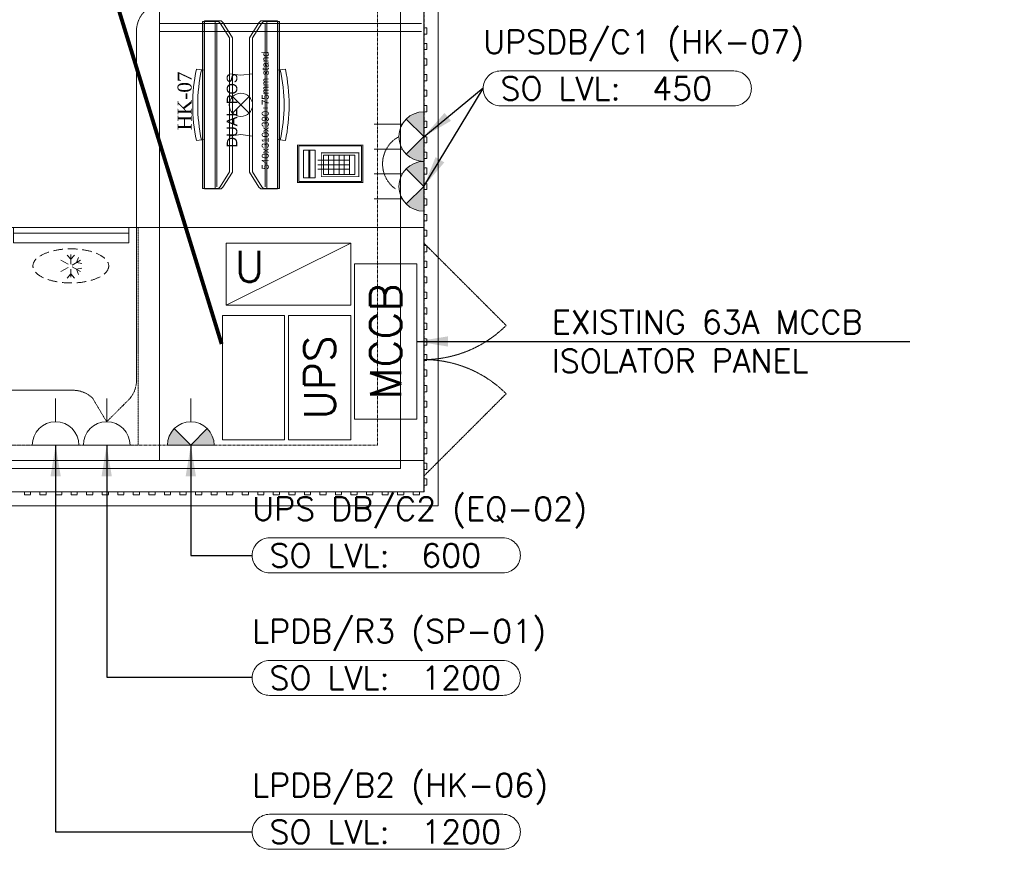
# Model space of a CAD drawing. Header units: millimetres. Extents: x -383850 to 4979, y -12450 to 6984.
# Tile 5 of 7: x 1798 to 4963, y -1149 to 1518. Entities that reach past the tile are written whole.
import ezdxf
from ezdxf.enums import TextEntityAlignment as Align

# ---------------------------------------------------------------- set-up
doc = ezdxf.new("R2010")
doc.units = ezdxf.units.MM
doc.header["$MEASUREMENT"] = 0
for name, pattern in [('FP & RCP XERF$0$( Hidden )', [0.375, 0.25, -0.125]), ('FP & RCP XERF$0$DASHED2', [9.525, 6.35, -3.175]), ('FP & RCP XERF$0$HIDDEN', [0.375, 0.25, -0.125]), ('FP & RCP XERF$0$LEVEL-F-OVERALL LAYOUT$0$Dash 1_5mm', [3, 1.5, -1.5]), ('HIDDENX2', [0.75, 0.5, -0.25]), ('PHANTOM', [63.5, 31.75, -6.35, 6.35, -6.35, 6.35, -6.35])]:
    doc.linetypes.add(name, pattern=pattern)
doc.layers.get('0').update_dxf_attribs({"lineweight": 5})
doc.layers.add('ELEC-SO-LVL-TAG', color=7, linetype='Continuous')
for name, color, linetype, lineweight, true_color in [('FP & RCP XERF$0$1-HATCHWALL-PROPOSED', 9, 'Continuous', 0, 0x808080), ('FP & RCP XERF$0$A-BULKHEAD', 9, 'FP & RCP XERF$0$HIDDEN', 0, 0x808080), ('FP & RCP XERF$0$A-COUNTER', 9, 'Continuous', 0, 0x808080), ('FP & RCP XERF$0$A-DB', 9, 'Continuous', 0, 0x808080), ('FP & RCP XERF$0$A-EQUIPMENT', 9, 'Continuous', 0, 0x808080), ('FP & RCP XERF$0$A-EQUIPMENTSS', 9, 'Continuous', 0, 0x808080), ('FP & RCP XERF$0$A-STONE', 9, 'Continuous', 0, 0x808080), ('FP & RCP XERF$0$CKD - Kit Text', 9, 'Continuous', 0, 0x808080), ('FP & RCP XERF$0$Equipment', 9, 'Continuous', 0, 0x808080), ('FP & RCP XERF$0$EXISTING', 9, 'Continuous', 0, 0x808080), ('FP & RCP XERF$0$IQ_200_3D', 9, 'Continuous', 0, 0x808080), ('FP & RCP XERF$0$New1-furn', 9, 'Continuous', 0, 0x808080), ('FP & RCP XERF$0$PARTITION', 9, 'Continuous', 0, 0x808080), ('M-MEP-ELPR-CABLE', 7, 'PHANTOM', 20, 0xb914eb), ('M-MEP-ELPR-CKT', 7, 'HIDDENX2', 20, 0x7d0000), ('M-MEP-ELPR-EQUIP', 6, 'Continuous', 20, 0xff00ff), ('M-MEP-ELPR-SOCKET', 5, 'Continuous', 20, 0x0000ff)]:
    doc.layers.add(name, color=color, linetype=linetype, lineweight=lineweight, true_color=true_color)
for name, color, linetype, lineweight in [('M-MEP-ELCT-TEXT', 7, 'Continuous', 20), ('M-MEP-ELPR-TEXT', 7, 'Continuous', 20), ('M-MEP-GEN', 7, 'Continuous', 20)]:
    doc.layers.add(name, color=color, linetype=linetype, lineweight=lineweight)
doc.styles.add('FP & RCP XERF$0$style12', font='BOOKOSI.TTF')
doc.styles.add('Oswald Light', font='txt')
doc.styles.add('ROMANS-100', font='romans.shx')
doc.styles.get("Standard").update_dxf_attribs({"font": 'romans.shx'})
doc.dimstyles.new('MDS-50', dxfattribs={"dimtxt": 100, "dimasz": 100, "dimexe": 50, "dimexo": 50, "dimgap": 25, "dimtad": 1, "dimdec": 0, "dimtxsty": 'Oswald Light', "dimcen": 0, "dimdle": 1.5875, "dimazin": 0, "dimtfac": 1, "dimtdec": 0, "dimtix": 1, "dimtmove": 0, "dimatfit": 0, "dimfxl": 1, "dimfrac": 2, "dimtolj": 1, "dimarcsym": 0})

# ---------------------------------------------------------------- blocks, each defined once
blk = doc.blocks.new('FP & RCP XERF$0$double pos')
at = {"layer": 'FP & RCP XERF$0$A-EQUIPMENT', "color": 0, "linetype": 'ByBlock', "lineweight": -2, "extrusion": (5.31911e-15, -0.120337, 0.992733)}
for p, q in [((426650.7, 76186.8, -9164.8), (426113.4, 76186.8, -9164.8)), ((426267.3, 76206.9, -65.2), (426270.4, 76181.2, -65.2)), ((426496.9, 76206.9, -65.2), (426493.7, 76181.1, -65.2)), ((426112.1, 76127.7, -3.2), (426112.1, 76181.2, 3.2)), ((426112.1, 76181.2, 3.2), (426652.1, 76181.2, 3.2)), ((426652.1, 76181.2, 3.2), (426652.1, 76127.7, -3.2)), ((426118, 76121.8, -4), (426112.1, 76127.7, -3.2)), ((426650.7, 76147, -9230.1), (426113.4, 76147, -9230.1)), ((426166.4, 76091.6, -7.6), (426118, 76121.8, -4)), ((426645.2, 76141.6, -9230.1), (426118.9, 76141.6, -9230.1)), ((426646.1, 76121.7, -4), (426597.8, 76091.6, -7.6)), ((426652.1, 76127.7, -3.2), (426646.1, 76121.7, -4)), ((426597.8, 76091.6, -7.6), (426166.4, 76091.6, -7.6)), ((426281.8, 76101.5), (426286.5, 76064.2)), ((426482.3, 76101.5), (426477.7, 76064.2)), ((426175.9, 75716.3), (426175.9, 75817)), ((426189.8, 75716.5), (426189.8, 75817.2)), ((426204.9, 75716.5), (426204.9, 75817.2))]:
    blk.add_line(p, q, dxfattribs=at)
at = {"layer": 'FP & RCP XERF$0$A-EQUIPMENT', "color": 0, "linetype": 'ByBlock', "lineweight": -2, "extrusion": (5.31911e-15, 0.120337, 0.992733)}
for p, q in [((426281.8, 76026.8), (426286.5, 76064.2)), ((426482.3, 76026.8), (426477.7, 76064.2)), ((426166.4, 76036.7, -7.6), (426118, 76006.5, -4)), ((426597.8, 76036.7, -7.6), (426166.4, 76036.7, -7.6)), ((426646.1, 76006.6, -4), (426597.8, 76036.7, -7.6)), ((426118, 76006.5, -4), (426112.1, 76000.6, -3.2)), ((426112.1, 76000.6, -3.2), (426112.1, 75947.1, 3.2)), ((426652.1, 76000.6, -3.2), (426646.1, 76006.6, -4)), ((426652.1, 75947.1, 3.2), (426652.1, 76000.6, -3.2)), ((426650.7, 75981.3, -9230.1), (426113.4, 75981.3, -9230.1)), ((426645.2, 75986.7, -9230.1), (426118.9, 75986.7, -9230.1)), ((426112.1, 75947.1, 3.2), (426652.1, 75947.1, 3.2)), ((426650.7, 75941.5, -9164.8), (426113.4, 75941.5, -9164.8)), ((426267.3, 75921.4, -65.2), (426270.4, 75947.1, -65.2)), ((426496.9, 75921.4, -65.2), (426493.7, 75947.2, -65.2))]:
    blk.add_line(p, q, dxfattribs=at)
at = {"layer": 'FP & RCP XERF$0$A-EQUIPMENT', "color": 0, "linetype": 'ByBlock', "lineweight": -2, "extrusion": (5.31911e-15, -0.120337, 0.992733), "elevation": -9232.2}
blk.add_lwpolyline([(426113.4, 75574.7), (426113.4, 75626.6), (426650.7, 75626.6), (426650.7, 75574.6), (426645.2, 75569.2), (426597.4, 75539.1), (426166.7, 75539.1), (426118.9, 75569.2)], close=True, dxfattribs=at)
at = {"layer": 'FP & RCP XERF$0$A-EQUIPMENT', "color": 0, "linetype": 'ByBlock', "lineweight": -2, "extrusion": (5.31911e-15, 0.120337, 0.992733), "elevation": 9074.5}
blk.add_lwpolyline([(-426113.4, -75448.1), (-426113.4, -75396.2), (-426650.7, -75396.2), (-426650.7, -75448.2), (-426645.2, -75453.6), (-426597.4, -75483.7), (-426166.7, -75483.7), (-426118.9, -75453.6)], close=True, dxfattribs=at)
at = {"layer": 'FP & RCP XERF$0$A-EQUIPMENT', "color": 0, "linetype": 'ByBlock', "lineweight": -2, "extrusion": (5.31911e-15, -0.120337, 0.992733), "const_width": 2.73}
for points in [[(426132.6, 76437.6), (426132.6, 76226.4), (426253.1, 76226.4), (426253.1, 76437.6)], [(426151.6, 76360.8), (426151.6, 76239.3), (426228, 76239.3), (426228, 76360.8)]]:
    blk.add_lwpolyline(points, close=True, dxfattribs=at)
at = {"layer": 'FP & RCP XERF$0$A-EQUIPMENT', "color": 0, "linetype": 'ByBlock', "lineweight": -2, "ltscale": 5, "extrusion": (5.31911e-15, -0.120337, 0.992733)}
blk.add_lwpolyline([(426135.8, 76230.1), (426135.8, 76433.9), (426250, 76433.9), (426250, 76230.1)], close=True, dxfattribs=at)
at = {"layer": 'FP & RCP XERF$0$A-EQUIPMENT', "color": 0, "linetype": 'ByBlock', "lineweight": -2, "extrusion": (5.31911e-15, -0.120337, 0.992733)}
for points in [[(426147.5, 76418.4), (426147.5, 76400.8), (426236.7, 76400.8), (426236.7, 76418.4)], [(426147.5, 76418.4), (426147.5, 76380.4), (426236.7, 76380.4), (426236.7, 76418.4)], [(426147.5, 76397.9), (426147.5, 76380.4), (426236.7, 76380.4), (426236.7, 76397.9)], [(426158.6, 76353.8), (426158.6, 76252.4), (426221, 76252.4), (426221, 76353.8)], [(426221, 76353.8), (426221, 76336.9), (426158.6, 76336.9), (426158.6, 76353.8)], [(426221, 76336.9), (426221, 76320), (426158.6, 76320), (426158.6, 76336.9)], [(426221, 76320), (426221, 76303.1), (426158.6, 76303.1), (426158.6, 76320)], [(426221, 76303.1), (426221, 76286.2), (426158.6, 76286.2), (426158.6, 76303.1)], [(426221, 76286.2), (426221, 76269.3), (426158.6, 76269.3), (426158.6, 76286.2)], [(426221, 76269.3), (426221, 76252.4), (426158.6, 76252.4), (426158.6, 76269.3)]]:
    blk.add_lwpolyline(points, close=True, dxfattribs=at)
for radius, start, end in [(542, 77.7656, 102.2276), (525.6, 77.6026, 102.3907)]:
    blk.add_arc((426382, 75123.3, -9172), radius, start, end, dxfattribs=at)
at = {"layer": 'FP & RCP XERF$0$A-EQUIPMENT', "color": 0, "linetype": 'ByBlock', "lineweight": -2, "extrusion": (5.31911e-15, 0.120337, 0.992733)}
for radius, start, end in [(525.6, 77.6093, 102.3974), (542, 77.7724, 102.2344)]:
    blk.add_arc((-426382, -75899.5, 9134.7), radius, start, end, dxfattribs=at)
at = {"layer": 'FP & RCP XERF$0$A-STONE', "color": 0, "lineweight": -2}
for p, q in [((426408.6, 76037.6), (426355.6, 76090.7)), ((426408.6, 76090.7), (426355.6, 76037.6))]:
    blk.add_line(p, q, dxfattribs=at)
blk.add_circle((426382.1, 76064.2), 37.5, dxfattribs=at)
blk = doc.blocks.new('FP & RCP XERF$0$ZNS-MC-BASEREFUNIT')
at = {"layer": 'FP & RCP XERF$0$IQ_200_3D', "color": 0, "lineweight": -2}
for points in [[(0, 70, 155), (0, 70, 600), (304, 70, 600), (304, 70, 155)], [(0, 70, 600), (0, 30, 600), (304, 30, 600), (304, 70, 600)], [(0, 30, 155), (0, 70, 155), (304, 70, 155), (304, 30, 155)], [(304, 30, 500), (0, 30, 500), (0, 45, 500), (304, 45, 500)], [(0, 45, 500), (0, 45, 585), (304, 45, 585), (304, 45, 500)], [(0, 30, 585), (0, 45, 585), (304, 45, 585), (304, 30, 585)], [(0, 30, 500), (0, 30, 155), (304, 30, 155), (304, 30, 500)], [(304, 30, 600), (0, 30, 600), (0, 30, 585), (304, 30, 585)]]:
    blk.add_3dface(points, dxfattribs=at)
for points, invisible_edges in [([(0, 45, 585), (0, 70, 600), (0, 70, 155), (0, 45, 500)], 5), ([(0, 45, 500), (0, 30, 500), (0, 30, 155), (0, 70, 155)], 8), ([(0, 70, 600), (0, 45, 585), (0, 30, 585), (0, 30, 600)], 1), ([(304, 45, 585), (304, 70, 600), (304, 70, 155), (304, 45, 500)], 5), ([(304, 45, 500), (304, 30, 500), (304, 30, 155), (304, 70, 155)], 8), ([(304, 70, 600), (304, 45, 585), (304, 30, 585), (304, 30, 600)], 1)]:
    blk.add_3dface(points, dxfattribs=dict(at, invisible_edges=invisible_edges))
blk = doc.blocks.new('FP & RCP XERF$0$G$C8E7D7D8F')
at = {"layer": 'FP & RCP XERF$0$Equipment', "color": 0, "linetype": 'FP & RCP XERF$0$HIDDEN', "lineweight": -2, "ltscale": 125}
for p, q in [((198.4, 239.7, -213.9), (192.6, 256.4, -213.9)), ((216.8, 254.4, -213.9), (205.2, 267.7, -213.9)), ((216.8, 254.4, -213.9), (228.5, 267.7, -213.9)), ((216.8, 192.2, -213.9), (216.8, 265.4, -213.9)), ((198.4, 239.7, -213.9), (181, 236.3, -213.9)), ((185.2, 210.5, -213.9), (248.5, 247.1, -213.9)), ((185.2, 247.1, -213.9), (248.5, 210.5, -213.9)), ((198.4, 218.1, -213.9), (181, 221.5, -213.9)), ((198.4, 218.1, -213.9), (192.6, 201.4, -213.9)), ((216.8, 207.4, -213.9), (205.2, 194.1, -213.9)), ((216.8, 207.4, -213.9), (228.5, 194.1, -213.9))]:
    blk.add_line(p, q, dxfattribs=at)
at = {"layer": 'FP & RCP XERF$0$Equipment', "color": 0, "linetype": 'FP & RCP XERF$0$HIDDEN', "lineweight": -2, "ltscale": 0.6}
for p, q in [((449.6, 101.2), (444.5, 103.1)), ((448, 104.7), (446.2, 99.6)), ((1330.9, 101.3), (1336, 103.2)), ((1332.5, 104.8), (1334.3, 99.7)), ((482.5, 89.3), (477.4, 91.2)), ((480.9, 92.8), (479, 87.7)), ((1298, 89.4), (1303.1, 91.3)), ((1299.6, 92.9), (1301.5, 87.8))]:
    blk.add_line(p, q, dxfattribs=at)
for points in [[(0, 804.8), (1365, 804.8), (1365, 104.8), (0, 104.8), (0, 804.8)], [(457.2, 142), (844.4, 1.5)], [(845.2, 3.5), (457.9, 144)], [(460, 147.5), (845.8, 7.5)], [(460.8, 149.5), (846.5, 9.5)], [(836.8, 0), (462.1, 136)], [(1319.7, 149.6), (934, 9.5)], [(1320.5, 147.6), (934.7, 7.5)], [(935.4, 3.5), (1322.5, 144.1)], [(1323.2, 142.1), (936.1, 1.5)], [(943.7, 0), (1318.4, 136.1)]]:
    blk.add_lwpolyline(points, dxfattribs=at)
for points in [[(881.4, 113.4), (418.5, 113.3), (418.4, 152.7), (881.4, 152.8)], [(479.5, 133), (494.3, 133), (494.3, 152.7), (418.4, 152.7), (418.5, 95.6), (423.4, 90.7), (437.2, 90.7)], [(1362, 113.4), (899.1, 113.4), (899.1, 152.8), (1362, 152.8)], [(1301, 133.1), (1286.2, 133.1), (1286.2, 152.8), (1362, 152.8), (1362, 95.7), (1357.1, 90.8), (1343.3, 90.8)]]:
    blk.add_lwpolyline(points, close=True, dxfattribs=at)
for points in [[(457.2, 142), (455.7, 142.6, 0.390174), (454.3, 138.8), (462.1, 136), (461.8, 133.5), (461.7, 135), (461.3, 135.5), (452.7, 138.7), (452, 136.8), (452.6, 136.6, -0.622796), (452.7, 136.1), (449.3, 134), (448.1, 137.8, -0.622796), (448.4, 138.1), (449, 137.9), (449.7, 139.7), (441.1, 142.9), (440.5, 142.7), (439.4, 141.6), (440.7, 143.7), (448.5, 140.9, 0.390174), (449.9, 144.7), (448.4, 145.2, -1), (449.1, 147.2), (452, 146.1, 0.390174), (453.4, 149.9), (449.8, 151.2), (450.5, 153.2), (460.8, 149.5), (460, 147.5), (456.4, 148.8, 0.390174), (455, 145), (457.9, 144, -1)], [(452.8, 138.2), (461.2, 135.1), (460.9, 134.3), (454.6, 136.6), (453.2, 132.7), (454.2, 132.3, 0.215277), (455.8, 132.4), (458.1, 133.6, -0.215277), (459.7, 133.8), (460.6, 133.4), (460.3, 132.6), (459.4, 132.9, 0.215277), (458.5, 132.9), (456.2, 131.6, -0.215277), (453.9, 131.5), (446, 134.3), (444.6, 130.4, -0.655197), (443.5, 130.3), (439.4, 138.4), (439.7, 138.6, -0.414214), (440.4, 138.4), (444, 131.3), (446.9, 139.4), (440.6, 141.7), (440.9, 142.5), (449.3, 139.4), (449, 138.6), (447.7, 139.1), (446.3, 135.2), (452.4, 133), (453.8, 136.9), (452.5, 137.3)], [(1323.2, 142.1), (1324.8, 142.7, -0.390174), (1326.1, 138.9), (1318.4, 136.1), (1318.7, 133.6), (1318.8, 135.1), (1319.1, 135.6), (1327.8, 138.7), (1328.5, 136.9), (1327.8, 136.7, 0.622796), (1327.8, 136.2), (1331.2, 134.1), (1332.4, 137.9, 0.622796), (1332.1, 138.2), (1331.5, 138), (1330.8, 139.8), (1339.4, 143), (1340, 142.8), (1341.1, 141.7), (1339.7, 143.8), (1331.9, 141, -0.390174), (1330.6, 144.8), (1332.1, 145.3, 1), (1331.4, 147.3), (1328.5, 146.2, -0.390174), (1327.1, 150), (1330.7, 151.3), (1330, 153.3), (1319.7, 149.6), (1320.5, 147.6), (1324.1, 148.9, -0.390174), (1325.5, 145.1), (1322.5, 144.1, 1)], [(1327.7, 138.3), (1319.2, 135.2), (1319.6, 134.4), (1325.9, 136.7), (1327.3, 132.8), (1326.3, 132.4, -0.215277), (1324.7, 132.5), (1322.4, 133.7, 0.215277), (1320.8, 133.9), (1319.9, 133.5), (1320.2, 132.7), (1321.1, 133, -0.215277), (1322, 133), (1324.2, 131.7, 0.215277), (1326.6, 131.6), (1334.5, 134.4), (1335.9, 130.5, 0.655197), (1337, 130.4), (1341.1, 138.5), (1340.7, 138.7, 0.414214), (1340.1, 138.5), (1336.5, 131.4), (1333.6, 139.5), (1339.9, 141.8), (1339.6, 142.6), (1331.2, 139.5), (1331.5, 138.7), (1332.8, 139.2), (1334.2, 135.3), (1328.1, 133.1), (1326.7, 137), (1328, 137.4)], [(487.2, 77.1), (441.4, 93.7), (439.8, 95.7, 0.414214), (435.6, 96), (433.4, 94.2, -0.794611), (421.4, 102.1), (426.8, 116.9, -0.414214), (430.5, 118.6), (494, 95.6, -0.414214), (495.7, 91.8), (491, 78.9, -0.414214)], [(1293.3, 77.2), (1339.1, 93.8), (1340.7, 95.8, -0.414214), (1344.9, 96.1), (1347.1, 94.3, 0.794611), (1359.1, 102.2), (1353.7, 117, 0.414214), (1350, 118.8), (1286.5, 95.7, 0.414214), (1284.8, 91.9), (1289.5, 79, 0.414214)]]:
    blk.add_lwpolyline(points, format="xyb", close=True, dxfattribs=at)
for centre, radius in [((428.3, 99.5), 4.92), ((428.3, 99.5), 2.46), ((447.1, 102.2), 3.69), ((1333.4, 102.3), 3.69), ((1352.2, 99.6), 4.92), ((1352.2, 99.6), 2.46), ((480, 90.2), 3.69), ((1300.5, 90.3), 3.69)]:
    blk.add_circle(centre, radius, dxfattribs=at)
at = {"layer": 'FP & RCP XERF$0$Equipment', "color": 0, "linetype": 'FP & RCP XERF$0$HIDDEN', "lineweight": -2, "ltscale": 125}
blk.add_ellipse((216.8, 228.8, -213.9), major_axis=(-121.9, 0), ratio=0.45, dxfattribs=at)
at = {"layer": 'FP & RCP XERF$0$Equipment', "color": 0, "linetype": 'FP & RCP XERF$0$HIDDEN', "lineweight": -2, "ltscale": 125, "xscale": 1.219199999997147, "yscale": 1.219199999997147, "zscale": 1.219199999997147}
blk.add_blockref('FP & RCP XERF$0$ZNS-MC-BASEREFUNIT', (30.8, 69.1, -153), dxfattribs=at)
blk = doc.blocks.new('FP & RCP XERF')
at = {"layer": 'FP & RCP XERF$0$1-HATCHWALL-PROPOSED', "ltscale": 0.25}
blk.add_line((2946.1, 0), (2697.5, 0), dxfattribs=at)
at = {"layer": 'FP & RCP XERF$0$A-BULKHEAD', "ltscale": 5}
for p, q in [((3097.2, 1491.6), (3107.2, 1491.6)), ((3097.2, 1471.6), (3097.2, 1491.6)), ((3107.2, 1491.6), (3107.2, 1471.6)), ((3107.2, 1471.6), (3097.2, 1471.6)), ((3097.2, 1441.6), (3107.2, 1441.6)), ((3097.2, 1421.6), (3097.2, 1441.6)), ((3107.2, 1441.6), (3107.2, 1421.6)), ((3107.2, 1421.6), (3097.2, 1421.6)), ((3097.2, 1391.6), (3107.2, 1391.6)), ((3097.2, 1371.6), (3097.2, 1391.6)), ((3107.2, 1371.6), (3097.2, 1371.6)), ((3107.2, 1391.6), (3107.2, 1371.6)), ((3097.2, 1341.6), (3107.2, 1341.6)), ((3097.2, 1321.6), (3097.2, 1341.6)), ((3107.2, 1341.6), (3107.2, 1321.6)), ((3107.2, 1321.6), (3097.2, 1321.6)), ((3097.2, 1291.6), (3107.2, 1291.6)), ((3097.2, 1271.6), (3097.2, 1291.6)), ((3107.2, 1271.6), (3097.2, 1271.6)), ((3107.2, 1291.6), (3107.2, 1271.6)), ((3097.2, 1241.6), (3107.2, 1241.6)), ((3097.2, 1221.6), (3097.2, 1241.6)), ((3107.2, 1241.6), (3107.2, 1221.6)), ((3107.2, 1221.6), (3097.2, 1221.6)), ((3097.3, 1191.6), (3107.3, 1191.6)), ((3097.3, 1171.6), (3097.3, 1191.6)), ((3107.3, 1171.6), (3097.3, 1171.6)), ((3107.3, 1191.6), (3107.3, 1171.6)), ((3097.3, 1141.6), (3107.3, 1141.6)), ((3097.3, 1121.6), (3097.3, 1141.6)), ((3107.3, 1141.6), (3107.3, 1121.6)), ((3107.3, 1121.6), (3097.3, 1121.6)), ((3097.3, 1091.6), (3107.3, 1091.6)), ((3097.3, 1071.6), (3097.3, 1091.6)), ((3107.3, 1091.6), (3107.3, 1071.6)), ((3107.3, 1071.6), (3097.3, 1071.6)), ((3097.3, 1041.6), (3107.3, 1041.6)), ((3097.3, 1021.6), (3097.3, 1041.6)), ((3107.3, 1021.6), (3097.3, 1021.6)), ((3107.3, 1041.6), (3107.3, 1021.6)), ((3097.3, 991.6), (3107.3, 991.6)), ((3097.3, 971.6), (3097.3, 991.6)), ((3107.3, 991.6), (3107.3, 971.6)), ((3107.3, 971.6), (3097.3, 971.6)), ((3097.3, 941.6), (3107.3, 941.6)), ((3097.3, 921.6), (3097.3, 941.6)), ((3107.3, 921.6), (3097.3, 921.6)), ((3107.3, 941.6), (3107.3, 921.6)), ((3097.3, 891.6), (3107.3, 891.6)), ((3097.3, 871.6), (3097.3, 891.6)), ((3107.3, 891.6), (3107.3, 871.6)), ((3107.3, 871.6), (3097.3, 871.6)), ((3097.3, 841.6), (3107.3, 841.6)), ((3097.3, 821.6), (3097.3, 841.6)), ((3107.3, 841.6), (3107.3, 821.6)), ((3107.3, 821.6), (3097.3, 821.6)), ((3097.3, 791.6), (3107.3, 791.6)), ((3097.3, 771.6), (3097.3, 791.6)), ((3107.3, 791.6), (3107.3, 771.6)), ((3107.3, 771.6), (3097.3, 771.6)), ((3097.3, 741.6), (3107.3, 741.6)), ((3097.3, 721.6), (3097.3, 741.6)), ((3107.3, 741.6), (3107.3, 721.6)), ((3107.3, 721.6), (3097.3, 721.6)), ((3097.3, 691.6), (3107.3, 691.6)), ((3097.3, 671.6), (3097.3, 691.6)), ((3107.3, 671.6), (3097.3, 671.6)), ((3107.3, 691.6), (3107.3, 671.6)), ((3097.3, 641.6), (3107.3, 641.6)), ((3097.3, 621.7), (3097.3, 641.6)), ((3107.3, 641.6), (3107.3, 621.6)), ((3107.3, 621.6), (3097.3, 621.7)), ((3097.3, 591.6), (3107.3, 591.6)), ((3097.3, 571.7), (3097.3, 591.6)), ((3107.3, 571.6), (3097.3, 571.7)), ((3107.3, 591.6), (3107.3, 571.6)), ((3097.3, 541.7), (3107.3, 541.7)), ((3097.3, 521.7), (3097.3, 541.7)), ((3107.3, 541.7), (3107.3, 521.7)), ((3107.3, 521.7), (3097.3, 521.7)), ((3097.3, 491.7), (3107.3, 491.7)), ((3097.3, 471.7), (3097.3, 491.7)), ((3107.3, 491.7), (3107.3, 471.7)), ((3107.3, 471.7), (3097.3, 471.7)), ((3097.3, 441.7), (3107.3, 441.7)), ((3097.3, 421.7), (3097.3, 441.7)), ((3107.3, 421.7), (3097.3, 421.7)), ((3107.3, 441.7), (3107.3, 421.7)), ((3097.3, 391.7), (3107.3, 391.7)), ((3097.3, 371.7), (3097.3, 391.7)), ((3107.3, 391.7), (3107.3, 371.7)), ((3107.3, 371.7), (3097.3, 371.7)), ((3097.3, 341.7), (3107.3, 341.7)), ((3097.3, 321.7), (3097.3, 341.7)), ((3107.3, 321.7), (3097.3, 321.7)), ((3107.3, 341.7), (3107.3, 321.7)), ((3097.3, 291.7), (3107.3, 291.7)), ((3097.3, 271.7), (3097.3, 291.7)), ((3107.3, 291.7), (3107.3, 271.7)), ((3107.3, 271.7), (3097.3, 271.7)), ((3097.3, 241.7), (3107.3, 241.7)), ((3097.3, 221.7), (3097.3, 241.7)), ((3107.3, 221.7), (3097.3, 221.7)), ((3107.3, 241.7), (3107.3, 221.7)), ((3097.3, 191.7), (3107.3, 191.7)), ((3097.3, 171.7), (3097.3, 191.7)), ((3107.3, 191.7), (3107.3, 171.7)), ((3107.3, 171.7), (3097.3, 171.7)), ((3097.3, 141.7), (3107.3, 141.7)), ((3097.3, 121.7), (3097.3, 141.7)), ((3107.3, 141.7), (3107.3, 121.7)), ((3107.3, 121.7), (3097.3, 121.7)), ((3097.3, 91.7), (3107.3, 91.7)), ((3097.3, 71.7), (3097.3, 91.7)), ((3107.3, 71.7), (3097.3, 71.7)), ((3107.3, 91.7), (3107.3, 71.7)), ((3097.3, 41.7), (3107.3, 41.7)), ((3097.3, 21.7), (3097.3, 41.7)), ((3107.3, 41.7), (3107.3, 21.7)), ((1813.4, -9.9), (1813.4, 0.1)), ((1813.4, 0.1), (1833.4, 0.1)), ((1833.4, 0.1), (1833.4, -9.9)), ((1863.4, -9.9), (1863.4, 0.1)), ((1863.4, 0.1), (1883.4, 0.1)), ((1883.4, 0.1), (1883.4, -9.9)), ((1913.4, -9.9), (1913.4, 0.1)), ((1913.4, 0.1), (1933.4, 0.1)), ((1933.4, 0.1), (1933.4, -9.9)), ((1963.4, -9.9), (1963.4, 0.1)), ((1963.4, 0.1), (1983.4, 0.1)), ((1983.4, 0.1), (1983.4, -9.9)), ((2013.4, -9.9), (2013.4, 0.1)), ((2013.4, 0.1), (2033.4, 0.1)), ((2033.4, 0.1), (2033.4, -9.9)), ((2063.4, -9.9), (2063.4, 0.1)), ((2063.4, 0.1), (2083.4, 0.1)), ((2083.4, 0.1), (2083.4, -9.9)), ((2113.4, -9.9), (2113.4, 0.1)), ((2113.4, 0.1), (2133.4, 0.1)), ((2133.4, 0.1), (2133.4, -9.9)), ((2163.4, -9.9), (2163.4, 0.1)), ((2163.4, 0.1), (2183.4, 0.1)), ((2183.4, 0.1), (2183.4, -9.9)), ((2213.4, -9.9), (2213.4, 0.1)), ((2213.4, 0.1), (2233.4, 0.1)), ((2233.4, 0.1), (2233.4, -9.9)), ((2263.4, -9.9), (2263.4, 0.1)), ((2263.4, 0.1), (2283.4, 0.1)), ((2283.4, 0.1), (2283.4, -9.9)), ((2313.4, -9.9), (2313.4, 0.1)), ((2313.4, 0.1), (2333.4, 0.1)), ((2333.4, 0.1), (2333.4, -9.9)), ((2363.4, -9.9), (2363.4, 0.1)), ((2363.4, 0.1), (2383.4, 0.1)), ((2383.4, 0.1), (2383.4, -9.9)), ((2413.4, -9.9), (2413.4, 0.1)), ((2413.4, 0.1), (2433.4, 0.1)), ((2433.4, 0.1), (2433.4, -9.9)), ((2463.4, -9.9), (2463.4, 0.1)), ((2463.4, 0.1), (2483.4, 0.1)), ((2483.4, 0.1), (2483.4, -9.9)), ((2513.4, -9.9), (2513.4, 0.1)), ((2513.4, 0.1), (2533.4, 0.1)), ((2533.4, 0.1), (2533.4, -9.9)), ((2563.4, -9.9), (2563.4, 0.1)), ((2563.4, 0.1), (2583.4, 0.1)), ((2583.4, 0.1), (2583.4, -9.9)), ((2613.4, -9.9), (2613.4, 0.1)), ((2613.4, 0.1), (2633.4, 0.1)), ((2633.4, 0.1), (2633.4, -9.9)), ((2663.4, -9.8), (2663.4, 0.2)), ((2663.4, 0.2), (2683.4, 0.2)), ((2683.4, 0.2), (2683.4, -9.8)), ((2713.4, -9.8), (2713.4, 0.2)), ((2713.4, 0.2), (2733.4, 0.2)), ((2733.4, 0.2), (2733.4, -9.8)), ((2763.4, -9.8), (2763.4, 0.2)), ((2763.4, 0.2), (2783.4, 0.2)), ((2783.4, 0.2), (2783.4, -9.8)), ((2813.4, -9.9), (2813.4, 0.1)), ((2813.4, 0.1), (2833.4, 0.1)), ((2833.4, 0.1), (2833.4, -9.9)), ((2863.4, -9.9), (2863.4, 0.1)), ((2863.4, 0.1), (2883.4, 0.1)), ((2883.4, 0.1), (2883.4, -9.9)), ((2913.3, -9.9), (2913.4, 0.1)), ((2913.4, 0.1), (2933.3, 0.1)), ((2933.3, 0.1), (2933.3, -9.9)), ((2963.3, -9.9), (2963.3, 0.1)), ((2963.3, 0.1), (2983.3, 0.1)), ((2983.3, 0.1), (2983.3, -9.9)), ((3013.3, -9.9), (3013.3, 0.1)), ((3013.3, 0.1), (3033.3, 0.1)), ((3033.3, 0.1), (3033.3, -9.9)), ((3063.3, -9.9), (3063.3, 0.1)), ((3063.3, 0.1), (3083.3, 0.1)), ((3083.3, 0.1), (3083.3, -9.9)), ((3107.3, 21.7), (3097.3, 21.7)), ((1833.4, -9.9), (1813.4, -9.9)), ((1883.4, -9.9), (1863.4, -9.9)), ((1933.4, -9.9), (1913.4, -9.9)), ((1983.4, -9.9), (1963.4, -9.9)), ((2033.4, -9.9), (2013.4, -9.9)), ((2083.4, -9.9), (2063.4, -9.9)), ((2133.4, -9.9), (2113.4, -9.9)), ((2183.4, -9.9), (2163.4, -9.9)), ((2233.4, -9.9), (2213.4, -9.9)), ((2283.4, -9.9), (2263.4, -9.9)), ((2333.4, -9.9), (2313.4, -9.9)), ((2383.4, -9.9), (2363.4, -9.9)), ((2433.4, -9.9), (2413.4, -9.9)), ((2483.4, -9.9), (2463.4, -9.9)), ((2533.4, -9.9), (2513.4, -9.9)), ((2583.4, -9.9), (2563.4, -9.9)), ((2633.4, -9.9), (2613.4, -9.9)), ((2683.4, -9.8), (2663.4, -9.8)), ((2733.4, -9.8), (2713.4, -9.8)), ((2783.4, -9.8), (2763.4, -9.8)), ((2833.4, -9.9), (2813.4, -9.9)), ((2883.4, -9.9), (2863.4, -9.9)), ((2933.3, -9.9), (2913.3, -9.9)), ((2983.3, -9.9), (2963.3, -9.9)), ((3033.3, -9.9), (3013.3, -9.9)), ((3083.3, -9.9), (3063.3, -9.9))]:
    blk.add_line(p, q, dxfattribs=at)
at = {"layer": 'FP & RCP XERF$0$A-BULKHEAD', "linetype": 'FP & RCP XERF$0$( Hidden )', "ltscale": 5}
for points in [[(0, 0), (0, 3530), (3097.5, 3530), (3097.3, 0.2)], [(75, 75), (75, 3455), (3022.5, 3455), (3022.3, 75.2)]]:
    blk.add_lwpolyline(points, close=True, dxfattribs=at)
at = {"layer": 'FP & RCP XERF$0$A-COUNTER', "ltscale": 0.25}
for p, q in [((3097.5, 3554.9), (3097.5, 0.2)), ((2247.5, 3454.9), (2247.5, 100.2)), ((3097.5, 850), (750, 850)), ((0, 100.2), (3097.5, 100.2))]:
    blk.add_line(p, q, dxfattribs=at)
at = {"layer": 'FP & RCP XERF$0$A-DB', "linetype": 'FP & RCP XERF$0$HIDDEN', "ltscale": 5}
for p, q in [((3097.1, 800), (3362.2, 534.9)), ((3097.1, 50.2), (3362.2, 315.3))]:
    blk.add_line(p, q, dxfattribs=at)
for centre, start, end in [((3097.1, 800), 270.0287, 315), ((3097.1, 50.2), 45, 89.9713)]:
    blk.add_arc(centre, 374.9, start, end, dxfattribs=at)
at = {"layer": 'FP & RCP XERF$0$A-EQUIPMENTSS', "linetype": 'FP & RCP XERF$0$DASHED2', "ltscale": 0.25}
for points in [[(2247.5, 1505), (3090.5, 1505)], [(2247.5, 1480), (3090.5, 1480)]]:
    blk.add_lwpolyline(points, dxfattribs=at)
at = {"layer": 'FP & RCP XERF$0$EXISTING', "ltscale": 0.25}
blk.add_lwpolyline([(-754, 6982.9), (3146, 6982.7), (3143.4, -44.8), (-754.4, -44.6)], close=True, dxfattribs=at)
at = {"layer": 'FP & RCP XERF$0$EXISTING', "linetype": 'FP & RCP XERF$0$LEVEL-F-OVERALL LAYOUT$0$Dash 1_5mm'}
blk.add_lwpolyline([(-706.8, 6914.1), (3101, 6913.9), (3098.4, 0.2), (-709.4, 0.4), (-709, 6914.1)], dxfattribs=at)
blk.add_lwpolyline([(-559, 6764.1), (2951, 6763.9), (2948.5, 150.2), (-559.4, 150.4)], close=True, dxfattribs=at)
at = {"layer": 'FP & RCP XERF$0$New1-furn', "ltscale": 0.25}
blk.add_line((0, 0), (3097.5, 0.2), dxfattribs=at)
at = {"layer": 'FP & RCP XERF$0$PARTITION'}
blk.add_line((3107.3, 75), (3107.3, 75), dxfattribs=at)
at = {"layer": 'FP & RCP XERF$0$A-EQUIPMENTSS', "linetype": 'ByBlock', "rotation": 90}
blk.add_blockref('FP & RCP XERF$0$double pos', (78573.7, -425138.3), dxfattribs=at)
at = {"layer": 'FP & RCP XERF$0$A-EQUIPMENTSS', "ltscale": 0.25, "rotation": 180}
blk.add_blockref('FP & RCP XERF$0$G$C8E7D7D8F', (2179.6, 955), dxfattribs=at)
at = {"layer": 'FP & RCP XERF$0$CKD - Kit Text', "char_height": 45, "attachment_point": 2, "rotation": 90, "style": 'FP & RCP XERF$0$style12'}
for s, insert, width in [('\\A1;{\\fArial|b0|i0|c0|p34;\\H0.75x;DUAL POS\\P\\P\\H0.66667x;540x310x390+75mm stand}', (2464.1, 1226.1), 1358.804), ('HK-07', (2306, 1256.7), 493.471)]:
    blk.add_mtext(s, dxfattribs=dict(at, insert=insert, width=width))
blk = doc.blocks.new('UPS + BATT.')
at = {"color": 0}
blk.add_lwpolyline([(-200, 0), (200, 0), (200, 200), (-200, 200)], close=True, dxfattribs=at)
blk.add_attdef('UPS', text='', height=100, dxfattribs=at).set_placement((0, 100), align=Align.MIDDLE_CENTER)
blk = doc.blocks.new('DB-SP-UPS')
at = {"color": 0}
blk.add_line((-200, 0), (200, 200), dxfattribs=at)
blk.add_lwpolyline([(-200, 200), (200, 200), (200, 0), (-200, 0)], close=True, dxfattribs=at)
blk.add_attdef('U', text='', height=100, dxfattribs=at).set_placement((-125, 125), align=Align.MIDDLE_CENTER)
blk = doc.blocks.new('DB-TP')
at = {"color": 0}
blk.add_lwpolyline([(-200, 200), (200, 200), (200, 0), (-200, 0)], close=True, dxfattribs=at)
blk.add_solid([(-200, 0), (200, 200), (200, 0), (-200, 0)], dxfattribs=at)
blk = doc.blocks.new('MCCB PANEL')
at = {"color": 0}
blk.add_lwpolyline([(-250, 200), (250, 200), (250, 0), (-250, 0)], close=True, dxfattribs=at)
blk.add_attdef('MCCB', text='', height=100, dxfattribs=at).set_placement((0, 100), align=Align.MIDDLE_CENTER)
blk = doc.blocks.new('13A DSSO-UPS')
h = blk.add_hatch(color=0)
h.dxf.hatch_style = 1
h.paths.add_polyline_path([(0, 0), (-70.7, 70.7, 0.198912), (-100, 0)])
h.paths.add_polyline_path([(0, 0), (100, 0, 0.198912), (70.7, 70.7)])
at = {"color": 0}
for p, q in [((-50, 86.6), (-50, 200)), ((50, 86.6), (50, 200)), ((0, 0), (-70.7, 70.7)), ((0, 0), (70.7, 70.7)), ((-100, 0), (100, 0))]:
    blk.add_line(p, q, dxfattribs=at)
blk.add_arc((0, 0), 100, 0, 180, dxfattribs=at)
blk = doc.blocks.new('13A SSSO')
at = {"color": 0}
blk.add_lwpolyline([(0, 100), (0, 200)], dxfattribs=at)
blk.add_lwpolyline([(-100, 0), (100, 0, 1), (-100, 0)], format="xyb", dxfattribs=at)
blk = doc.blocks.new('13A SSSO-UPS')
h = blk.add_hatch(color=0)
h.dxf.hatch_style = 1
h.paths.add_polyline_path([(0, 0), (-70.7, 70.7, 0.198912), (-100, 0)])
h.paths.add_polyline_path([(100, 0, 0.198912), (70.7, 70.7), (0, 0)])
at = {"color": 0}
for q in [(-70.7, 70.7), (70.7, 70.7)]:
    blk.add_line((0, 0), q, dxfattribs=at)
blk.add_lwpolyline([(0, 100), (0, 200)], dxfattribs=at)
blk.add_lwpolyline([(-100, 0), (100, 0, 1), (-100, 0)], format="xyb", dxfattribs=at)
blk = doc.blocks.new('ELEC-SO-LVL-EQP-TAG')
at = {"color": 0}
blk.add_lwpolyline([(75, 72.5), (1075, 72.5, -0.414214), (1150, -2.5), (1150, -2.5, -0.414214), (1075, -77.5), (75, -77.5, -0.414214), (0, -2.5), (0, -2.5, -0.414214)], format="xyb", close=True, dxfattribs=at)
at = {"color": 0, "insert": (75, -2.5), "char_height": 100, "attachment_point": 4}
blk.add_mtext_dynamic_manual_height_columns('{\\Fromans|c0;SO LVL:}', width=1015.069, gutter_width=1, heights=[0], dxfattribs=at)
at = {"color": 0, "style": 'ROMANS-100'}
for tag, p in [('SO-EQP', (0, 197.5)), ('SO-LVL', (725, -2.5))]:
    blk.add_attdef(tag, text='', height=100, dxfattribs=at).set_placement(p, align=Align.MIDDLE_LEFT)

msp = doc.modelspace()

# ---------------------------------------------------------------- linework, layer by layer
at = {"layer": 'M-MEP-ELPR-CABLE', "color": 1, "ltscale": 0.1, "true_color": 0xff0000, "const_width": 12.5}
msp.add_lwpolyline([(2447.5, 475.2), (1460.7, 3680.9)], dxfattribs=at)
at = {"layer": 'M-MEP-ELPR-CKT', "ltscale": 5}
for points in [[(2922.6, 3154.9), (2878.2, 3110.6, 0.198912), (2851.9, 3046.9), (2851.9, 1661, -0.414214), (2761.9, 1571), (2263.8, 1571, 0.414214), (2173.8, 1481), (2173.8, 358.2, -0.198912), (2147.5, 294.6), (2078, 225.2)], [(2078, 225.2), (2033.7, 300.1, 0.198912), (1970, 326.4), (943, 326.4, 0.198912), (879.4, 300.1), (835, 225.2)]]:
    msp.add_lwpolyline(points, format="xyb", dxfattribs=at)
msp.add_arc((3064, 1054.3), 99.1, 117.9085, 234.2644, dxfattribs=at)

# ---------------------------------------------------------------- block references
msp.add_blockref('FP & RCP XERF', (0, 0))
at = {"layer": 'M-MEP-ELCT-TEXT'}
ref = msp.add_blockref('ELEC-SO-LVL-EQP-TAG', (3288, 1298.6), dxfattribs=dict(at, xscale=0.75, yscale=0.75, zscale=0.75))
ref.add_attrib('SO-EQP', 'UPSDB/C1 (HK-07)', dxfattribs={"layer": 'ELEC-SO-LVL-TAG', "height": 75, "style": 'ROMANS-100'}).set_placement((3287.9, 1446.7), align=Align.MIDDLE_LEFT)
ref.add_attrib('SO-LVL', '450', dxfattribs={"layer": 'ELEC-SO-LVL-TAG', "height": 75, "style": 'ROMANS-100'}).set_placement((3831.7, 1296.7), align=Align.MIDDLE_LEFT)
ref = msp.add_blockref('ELEC-SO-LVL-EQP-TAG', (2545.5, -596.3), dxfattribs=dict(at, xscale=0.75, yscale=0.75, zscale=0.75))
ref.add_attrib('SO-EQP', 'LPDB/R3 (SP-01)', dxfattribs={"layer": 'ELEC-SO-LVL-TAG', "height": 75, "style": 'ROMANS-100'}).set_placement((2545.4, -448.2), align=Align.MIDDLE_LEFT)
ref.add_attrib('SO-LVL', '1200', dxfattribs={"layer": 'ELEC-SO-LVL-TAG', "height": 75, "style": 'ROMANS-100'}).set_placement((3089.2, -598.2), align=Align.MIDDLE_LEFT)
at = {"layer": 'M-MEP-ELPR-EQUIP'}
msp.add_blockref('DB-SP-UPS', (2662.5, 599.7), dxfattribs=at).add_auto_attribs({'U': 'U'})
at = {"layer": 'M-MEP-ELPR-EQUIP', "rotation": 90}
for name, p, values in [('MCCB PANEL', (3075, 483.4), {'MCCB': 'MCCB'}), ('UPS + BATT.', (2862.5, 367.1), {'UPS': 'UPS'})]:
    msp.add_blockref(name, p, dxfattribs=at).add_auto_attribs(values)
at = {"layer": 'M-MEP-ELPR-EQUIP', "rotation": 270}
msp.add_blockref('DB-TP', (2450, 367.1), dxfattribs=at)
at = {"layer": 'M-MEP-ELPR-SOCKET'}
for name, p, xscale, yscale, zscale, rotation in [('13A DSSO-UPS', (3097.6, 1141.9), 0.8, 0.8, 0.8, 90), ('13A DSSO-UPS', (3097.5, 981.9), 0.8, 0.8, 0.8, 90), ('13A SSSO', (1913.9, 150.2), 0.75, 0.75, 0.75, 359.9919859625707), ('13A SSSO', (2078, 150.2), 0.75, 0.75, 0.75, 359.9919859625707)]:
    msp.add_blockref(name, p, dxfattribs=dict(at, xscale=xscale, yscale=yscale, zscale=zscale, rotation=rotation))
at = {"layer": 'M-MEP-ELPR-SOCKET', "xscale": 0.75, "yscale": 0.75, "zscale": 0.75}
msp.add_blockref('13A SSSO-UPS', (2348.5, 150.2), dxfattribs=at)
at = {"layer": 'M-MEP-ELPR-TEXT'}
ref = msp.add_blockref('ELEC-SO-LVL-EQP-TAG', (2545.5, -202.5, -13675), dxfattribs=dict(at, xscale=0.75, yscale=0.75, zscale=0.75))
ref.add_attrib('SO-EQP', 'UPS DB/C2 (EQ-02)', dxfattribs={"layer": 'ELEC-SO-LVL-TAG', "height": 75, "style": 'ROMANS-100'}).set_placement((2545.5, -54.4, -13675), align=Align.MIDDLE_LEFT)
ref.add_attrib('SO-LVL', '600', dxfattribs={"layer": 'ELEC-SO-LVL-TAG', "height": 75, "style": 'ROMANS-100'}).set_placement((3089.3, -204.4, -13675), align=Align.MIDDLE_LEFT)
ref = msp.add_blockref('ELEC-SO-LVL-EQP-TAG', (2545.5, -1091, -13675), dxfattribs=dict(at, xscale=0.75, yscale=0.75, zscale=0.75))
ref.add_attrib('SO-EQP', 'LPDB/B2 (HK-06)', dxfattribs={"layer": 'ELEC-SO-LVL-TAG', "height": 75, "style": 'ROMANS-100'}).set_placement((2545.5, -942.9, -13675), align=Align.MIDDLE_LEFT)
ref.add_attrib('SO-LVL', '1200', dxfattribs={"layer": 'ELEC-SO-LVL-TAG', "height": 75, "style": 'ROMANS-100'}).set_placement((3089.2, -1092.9, -13675), align=Align.MIDDLE_LEFT)

# ---------------------------------------------------------------- texts
at = {"layer": 'M-MEP-GEN', "insert": (3508.5, 483.4), "char_height": 75, "attachment_point": 4}
msp.add_mtext_dynamic_manual_height_columns('EXISTING 63A MCCB ISOLATOR PANEL', width=1524.248, gutter_width=0.5, heights=[787], dxfattribs=at)

# ---------------------------------------------------------------- leaders
msp.add_leader([(3075, 483.4), (3508.5, 483.4), (4659.5, 483.4)], dimstyle='MDS-50', override={"dimgap": 25, "dimtad": 0})
at = {"layer": 'M-MEP-ELCT-TEXT'}
for points in [[(3097.3, 1141.6), (3288, 1299.1)], [(3097.5, 981.9), (3287.9, 1296.6)], [(1913.9, 150.2), (1913.9, -1092.9), (2545.5, -1092.9)], [(2078, 150.2), (2078, -596.3), (2545.5, -596.3)], [(2348.5, 150.2), (2348.5, -204.4), (2545.5, -204.4)]]:
    msp.add_leader(points, dimstyle='MDS-50', override={"dimtad": 0}, dxfattribs=at)

doc.saveas('drawing.dxf')
